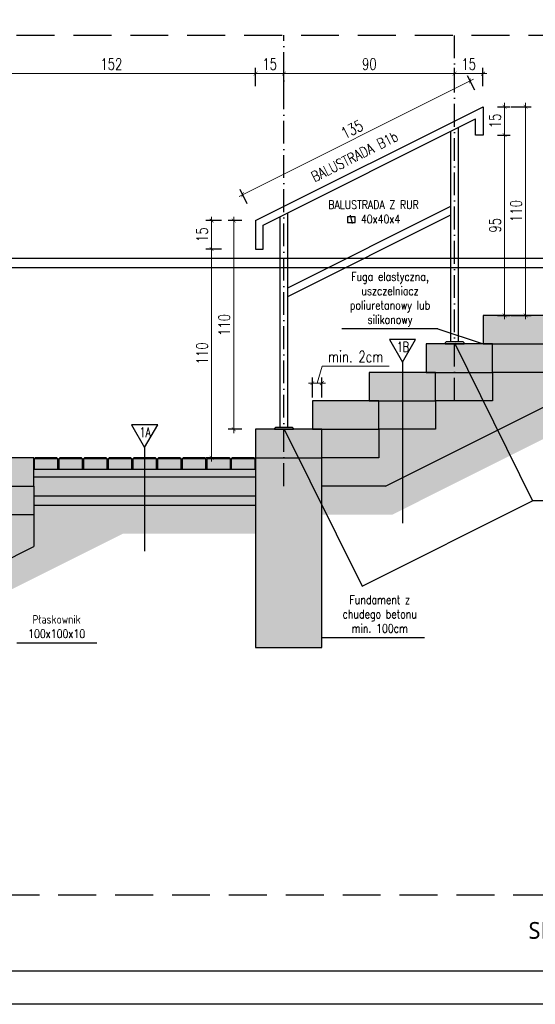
# Model space of a CAD drawing. Header units: millimetres. Extents: x 31969 to 285678, y -69766 to -1123.
# Tile 44 of 176: x 141278 to 141822, y -19314 to -18277. Entities that reach past the tile are written whole.
import ezdxf
from ezdxf.enums import TextEntityAlignment as Align

# ---------------------------------------------------------------- set-up
doc = ezdxf.new("R2010")
doc.units = ezdxf.units.MM
for name, pattern in [('ACAD_ISO03W100', [30, 12, -18]), ('ACAD_ISO10W100', [18, 12, -3, 0, -3]), ('HIDDEN', [0.375, 0.25, -0.125])]:
    doc.linetypes.add(name, pattern=pattern)
for name, color, linetype in [('a-balustrada i pochwyt', 1, 'Continuous'), ('a-balustrady detal', 5, 'Continuous'), ('a-opis 2', 1, 'Continuous'), ('a-osie', 4, 'ACAD_ISO10W100'), ('a-przekrój 1', 3, 'Continuous'), ('a-przekrój 2', 251, 'Continuous'), ('a-przekrój 4', 118, 'Continuous'), ('a-przekrój 5', 5, 'Continuous'), ('a-przerywana', 250, 'HIDDEN'), ('a-ramka', 7, 'Continuous'), ('a-widokowa', 3, 'Continuous'), ('a-wymiary', 11, 'Continuous')]:
    doc.layers.add(name, color=color, linetype=linetype)
doc.styles.add('PRZEKRÓJ2', font='l_10646.ttf')
doc.styles.add('RS01507', font='romans.shx', dxfattribs={"width": 0.7, "height": 0.15})
doc.styles.add('WYMIAR', font='romans.shx', dxfattribs={"width": 0.8})
doc.styles.add('WYMIARY', font='simplex.shx', dxfattribs={"width": 0.75})
doc.dimstyles.new('MAREK50', dxfattribs={"dimtxt": 12.5, "dimasz": 5, "dimexe": 3, "dimexo": 2, "dimgap": 3.5, "dimtad": 1, "dimdec": 1, "dimdsep": 46, "dimtxsty": 'WYMIARY', "dimblk1": 'ARCHTICK', "dimblk2": 'ARCHTICK', "dimsah": 1, "dimcen": 2.5, "dimdle": 5, "dimadec": 0, "dimazin": 0, "dimtfac": 1, "dimtdec": 1, "dimtmove": 1, "dimatfit": 3, "dimldrblk": 'ARCHTICK', "dimfxl": 1, "dimtolj": 1, "dimtzin": 0, "dimarcsym": 0})
pattern_1 = [(45, (-140836.4719, 18814.76784), (-0.1683798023, 0.5051394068), [0, -0.47625])]
pattern_2 = [(50, (-140836.472, 18814.7678), (3.64369338, -0.31878171), [0.381, -4.191]), (355, (-140836.472, 18814.768), (-0.70486843, 3.8211369), [0.3048, -3.35281168]), (100.4514447, (-140836.1683, 18814.7413), (2.93882494, 3.50235504), [0.32380018, -3.56180489]), (46.1842, (-140836.472, 18815.784), (5.42158082, -0.84084656), [0.5715, -6.2865]), (96.6355576, (-140836.02, 18815.714), (4.74808268, 4.9485225), [0.48570046, -5.34271216]), (351.184151, (-140836.472, 18815.784), (4.74808268, 4.9485225), [0.45719934, -5.02919464]), (21, (-140835.964, 18815.5298), (3.032287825, -2.045303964), [0.381, -4.191]), (326, (-140835.964, 18815.53), (1.23604057, 3.68375932), [0.3048, -3.3528]), (71.451445, (-140835.7112, 18815.3594), (4.268328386, 1.63845538), [0.32380018, -3.56179875]), (37.5, (-140836.4719, 18814.7678), (0.061772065, 1.691100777), [0, -3.31216, 0, -3.4036, 0, -3.3655]), (7.5, (-140836.4719, 18814.7678), (1.33639325, 2.003611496), [0, -1.94056, 0, -3.23596, 0, -1.2827]), (327.5, (-140837.6047, 18814.7678), (2.711811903, -0.11457488), [0, -1.27, 0, -3.9624, 0, -5.2578]), (317.5, (-140838.1127, 18814.7678), (2.962583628, 0.50852982), [0, -1.651, 0, -2.63144, 0, -3.7338])]

# ---------------------------------------------------------------- blocks, each defined once
blk = doc.blocks.new('_ARCHTICK')
at = {"color": 0, "linetype": 'ByBlock', "const_width": 0.15}
blk.add_lwpolyline([(-0.5, -0.5), (0.5, 0.5)], dxfattribs=at)
blk = doc.blocks.new('*D286')
at = {"layer": 'a-wymiary', "color": 0, "lineweight": -2, "ltscale": 100}
blk.add_line((140055.03, -18686.56), (140051.25, -18679), dxfattribs=at)
at = {"layer": 'a-wymiary', "color": 0, "lineweight": 0, "ltscale": 100}
blk.add_line((139930.8, -18742.58), (140054.38, -18680.79), dxfattribs=at)
at = {"layer": 'a-wymiary', "color": 0, "linetype": 'ACAD_ISO03W100', "lineweight": -2, "ltscale": 100}
blk.add_line((139935.03, -18746.56), (139931.25, -18739), dxfattribs=at)
at = {"layer": 'DEFPOINTS', "color": 0, "ltscale": 100}
for p in [(140052.59, -18681.68), (140055.92, -18688.35), (139935.92, -18748.35)]:
    blk.add_point(p, dxfattribs=at)
at = {"layer": 'a-wymiary', "color": 0, "lineweight": 0, "ltscale": 100, "xscale": 2, "yscale": 2, "zscale": 2}
for p, rotation in [((140052.59, -18681.68), 26.56505117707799), ((139932.59, -18741.68), 206.565051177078)]:
    blk.add_blockref('_ARCHTICK', p, dxfattribs=dict(at, rotation=rotation))
at = {"layer": 'a-wymiary', "color": 0, "ltscale": 100, "insert": (139990.35, -18707.21), "char_height": 6, "attachment_point": 5, "rotation": 26.5651, "style": 'WYMIARY'}
blk.add_mtext('\\A1;135', dxfattribs=at)
blk = doc.blocks.new('*D294')
at = {"layer": 'a-wymiary', "color": 0, "lineweight": 0, "ltscale": 100}
blk.add_line((140070.8, -18693.31), (140070.8, -18712.31), dxfattribs=at)
at = {"layer": 'a-wymiary', "color": 0, "linetype": 'ACAD_ISO03W100', "lineweight": -2, "ltscale": 100}
blk.add_line((140067.08, -18695.31), (140073.8, -18695.31), dxfattribs=at)
at = {"layer": 'a-wymiary', "color": 0, "lineweight": -2, "ltscale": 100}
blk.add_line((140067.08, -18710.31), (140073.8, -18710.31), dxfattribs=at)
at = {"layer": 'DEFPOINTS', "color": 0, "ltscale": 100}
for p in [(140065.08, -18695.31), (140065.08, -18710.31), (140070.8, -18710.31)]:
    blk.add_point(p, dxfattribs=at)
at = {"layer": 'a-wymiary', "color": 0, "lineweight": 0, "ltscale": 100, "xscale": 2, "yscale": 2, "zscale": 2}
for p, rotation in [((140070.8, -18695.31), 90), ((140070.8, -18710.31), 270)]:
    blk.add_blockref('_ARCHTICK', p, dxfattribs=dict(at, rotation=rotation))
at = {"layer": 'a-wymiary', "color": 0, "ltscale": 100, "insert": (140065.8, -18702.81), "char_height": 6, "attachment_point": 5, "rotation": 90, "style": 'WYMIARY'}
blk.add_mtext('\\A1;15', dxfattribs=at)
blk = doc.blocks.new('*D295')
at = {"layer": 'a-wymiary', "color": 0, "linetype": 'ACAD_ISO03W100', "lineweight": -2, "ltscale": 100}
blk.add_line((140067.08, -18710.31), (140073.8, -18710.31), dxfattribs=at)
at = {"layer": 'a-wymiary', "color": 0, "lineweight": 0, "ltscale": 100}
blk.add_line((140070.8, -18708.31), (140070.8, -18807.31), dxfattribs=at)
at = {"layer": 'a-wymiary', "color": 0, "lineweight": -2, "ltscale": 100}
blk.add_line((140067.08, -18805.31), (140073.8, -18805.31), dxfattribs=at)
at = {"layer": 'DEFPOINTS', "color": 0, "ltscale": 100}
for p in [(140065.08, -18710.31), (140065.08, -18805.31), (140070.8, -18805.31)]:
    blk.add_point(p, dxfattribs=at)
at = {"layer": 'a-wymiary', "color": 0, "lineweight": 0, "ltscale": 100, "xscale": 2, "yscale": 2, "zscale": 2}
for p, rotation in [((140070.8, -18710.31), 90), ((140070.8, -18805.31), 270)]:
    blk.add_blockref('_ARCHTICK', p, dxfattribs=dict(at, rotation=rotation))
at = {"layer": 'a-wymiary', "color": 0, "ltscale": 100, "insert": (140065.8, -18757.81), "char_height": 6, "attachment_point": 5, "rotation": 90, "style": 'WYMIARY'}
blk.add_mtext('\\A1;95', dxfattribs=at)
blk = doc.blocks.new('*D296')
at = {"layer": 'a-wymiary', "color": 0, "lineweight": 0, "ltscale": 100}
blk.add_line((140081.87, -18807.31), (140081.87, -18693.31), dxfattribs=at)
at = {"layer": 'a-wymiary', "color": 0, "lineweight": -2, "ltscale": 100}
blk.add_line((140074.32, -18695.31), (140084.87, -18695.31), dxfattribs=at)
at = {"layer": 'a-wymiary', "color": 0, "linetype": 'ACAD_ISO03W100', "lineweight": -2, "ltscale": 100}
blk.add_line((140074.32, -18805.31), (140084.87, -18805.31), dxfattribs=at)
at = {"layer": 'DEFPOINTS', "color": 0, "ltscale": 100}
for p in [(140072.32, -18695.31), (140081.87, -18695.31), (140072.32, -18805.31)]:
    blk.add_point(p, dxfattribs=at)
at = {"layer": 'a-wymiary', "color": 0, "lineweight": 0, "ltscale": 100, "xscale": 2, "yscale": 2, "zscale": 2}
for p, rotation in [((140081.87, -18695.31), 90), ((140081.87, -18805.31), 270)]:
    blk.add_blockref('_ARCHTICK', p, dxfattribs=dict(at, rotation=rotation))
at = {"layer": 'a-wymiary', "color": 0, "ltscale": 100, "insert": (140076.87, -18750.31), "char_height": 6, "attachment_point": 5, "rotation": 90, "style": 'WYMIARY'}
blk.add_mtext('\\A1;110', dxfattribs=at)
blk = doc.blocks.new('*D297')
at = {"layer": 'a-wymiary', "color": 0, "lineweight": -2, "ltscale": 100}
blk.add_line((139932.16, -18755.31), (139924.92, -18755.31), dxfattribs=at)
at = {"layer": 'a-wymiary', "color": 0, "lineweight": 0, "ltscale": 100}
blk.add_line((139927.92, -18867.31), (139927.92, -18753.31), dxfattribs=at)
at = {"layer": 'a-wymiary', "color": 0, "linetype": 'ACAD_ISO03W100', "lineweight": -2, "ltscale": 100}
blk.add_line((139932.16, -18865.31), (139924.92, -18865.31), dxfattribs=at)
at = {"layer": 'DEFPOINTS', "color": 0, "ltscale": 100}
for p in [(139927.92, -18755.31), (139934.16, -18755.31), (139934.16, -18865.31)]:
    blk.add_point(p, dxfattribs=at)
at = {"layer": 'a-wymiary', "color": 0, "lineweight": 0, "ltscale": 100, "xscale": 2, "yscale": 2, "zscale": 2}
for p, rotation in [((139927.92, -18755.31), 90), ((139927.92, -18865.31), 270)]:
    blk.add_blockref('_ARCHTICK', p, dxfattribs=dict(at, rotation=rotation))
at = {"layer": 'a-wymiary', "color": 0, "ltscale": 100, "insert": (139922.92, -18810.31), "char_height": 6, "attachment_point": 5, "rotation": 90, "style": 'WYMIARY'}
blk.add_mtext('\\A1;110', dxfattribs=at)
blk = doc.blocks.new('*D298')
at = {"layer": 'a-wymiary', "color": 0, "lineweight": -2, "ltscale": 100}
blk.add_line((139921.53, -18770.31), (139913.25, -18770.31), dxfattribs=at)
at = {"layer": 'a-wymiary', "color": 0, "lineweight": 0, "ltscale": 100}
blk.add_line((139916.25, -18882.31), (139916.25, -18768.31), dxfattribs=at)
at = {"layer": 'a-wymiary', "color": 0, "linetype": 'ACAD_ISO03W100', "lineweight": -2, "ltscale": 100}
blk.add_line((139921.53, -18880.31), (139913.25, -18880.31), dxfattribs=at)
at = {"layer": 'DEFPOINTS', "color": 0, "ltscale": 100}
for p in [(139916.25, -18770.31), (139923.53, -18770.31), (139923.53, -18880.31)]:
    blk.add_point(p, dxfattribs=at)
at = {"layer": 'a-wymiary', "color": 0, "lineweight": 0, "ltscale": 100, "xscale": 2, "yscale": 2, "zscale": 2}
for p, rotation in [((139916.25, -18770.31), 90), ((139916.25, -18880.31), 270)]:
    blk.add_blockref('_ARCHTICK', p, dxfattribs=dict(at, rotation=rotation))
at = {"layer": 'a-wymiary', "color": 0, "ltscale": 100, "insert": (139911.25, -18825.31), "char_height": 6, "attachment_point": 5, "rotation": 90, "style": 'WYMIARY'}
blk.add_mtext('\\A1;110', dxfattribs=at)
blk = doc.blocks.new('*D299')
at = {"layer": 'a-wymiary', "color": 0, "lineweight": -2, "ltscale": 100}
blk.add_line((139921.53, -18755.31), (139913.25, -18755.31), dxfattribs=at)
at = {"layer": 'a-wymiary', "color": 0, "lineweight": 0, "ltscale": 100}
blk.add_line((139916.25, -18772.31), (139916.25, -18753.31), dxfattribs=at)
at = {"layer": 'a-wymiary', "color": 0, "linetype": 'ACAD_ISO03W100', "lineweight": -2, "ltscale": 100}
blk.add_line((139921.53, -18770.31), (139913.25, -18770.31), dxfattribs=at)
at = {"layer": 'DEFPOINTS', "color": 0, "ltscale": 100}
for p in [(139916.25, -18755.31), (139923.53, -18755.31), (139923.53, -18770.31)]:
    blk.add_point(p, dxfattribs=at)
at = {"layer": 'a-wymiary', "color": 0, "lineweight": 0, "ltscale": 100, "xscale": 2, "yscale": 2, "zscale": 2}
for p, rotation in [((139916.25, -18755.31), 90), ((139916.25, -18770.31), 270)]:
    blk.add_blockref('_ARCHTICK', p, dxfattribs=dict(at, rotation=rotation))
at = {"layer": 'a-wymiary', "color": 0, "ltscale": 100, "insert": (139911.25, -18762.81), "char_height": 6, "attachment_point": 5, "rotation": 90, "style": 'WYMIARY'}
blk.add_mtext('\\A1;15', dxfattribs=at)
blk = doc.blocks.new('*D301')
at = {"layer": 'a-wymiary', "color": 0, "lineweight": 0, "ltscale": 100}
blk.add_line((140061.4, -18677.88), (140042.4, -18677.88), dxfattribs=at)
at = {"layer": 'a-wymiary', "color": 0, "lineweight": -2, "ltscale": 100}
blk.add_line((140044.4, -18684.51), (140044.4, -18674.88), dxfattribs=at)
at = {"layer": 'a-wymiary', "color": 0, "linetype": 'ACAD_ISO03W100', "lineweight": -2, "ltscale": 100}
blk.add_line((140059.4, -18684.51), (140059.4, -18674.88), dxfattribs=at)
at = {"layer": 'DEFPOINTS', "color": 0, "ltscale": 100}
for p in [(140044.4, -18677.88), (140044.4, -18686.51), (140059.4, -18686.51)]:
    blk.add_point(p, dxfattribs=at)
at = {"layer": 'a-wymiary', "color": 0, "lineweight": 0, "ltscale": 100, "xscale": 2, "yscale": 2, "zscale": 2, "rotation": 180}
blk.add_blockref('_ARCHTICK', (140044.4, -18677.88), dxfattribs=at)
at = {"layer": 'a-wymiary', "color": 0, "lineweight": 0, "ltscale": 100, "xscale": 2, "yscale": 2, "zscale": 2}
blk.add_blockref('_ARCHTICK', (140059.4, -18677.88), dxfattribs=at)
at = {"layer": 'a-wymiary', "color": 0, "ltscale": 100, "insert": (140051.9, -18672.88), "char_height": 6, "attachment_point": 5, "style": 'WYMIARY'}
blk.add_mtext('\\A1;15', dxfattribs=at)
blk = doc.blocks.new('*D302')
at = {"layer": 'a-wymiary', "color": 0, "lineweight": 0, "ltscale": 100}
blk.add_line((140046.4, -18677.88), (139952.4, -18677.88), dxfattribs=at)
at = {"layer": 'a-wymiary', "color": 0, "lineweight": -2, "ltscale": 100}
blk.add_line((139954.4, -18684.51), (139954.4, -18674.88), dxfattribs=at)
at = {"layer": 'a-wymiary', "color": 0, "linetype": 'ACAD_ISO03W100', "lineweight": -2, "ltscale": 100}
blk.add_line((140044.4, -18684.51), (140044.4, -18674.88), dxfattribs=at)
at = {"layer": 'DEFPOINTS', "color": 0, "ltscale": 100}
for p in [(139954.4, -18677.88), (139954.4, -18686.51), (140044.4, -18686.51)]:
    blk.add_point(p, dxfattribs=at)
at = {"layer": 'a-wymiary', "color": 0, "lineweight": 0, "ltscale": 100, "xscale": 2, "yscale": 2, "zscale": 2, "rotation": 180}
blk.add_blockref('_ARCHTICK', (139954.4, -18677.88), dxfattribs=at)
at = {"layer": 'a-wymiary', "color": 0, "lineweight": 0, "ltscale": 100, "xscale": 2, "yscale": 2, "zscale": 2}
blk.add_blockref('_ARCHTICK', (140044.4, -18677.88), dxfattribs=at)
at = {"layer": 'a-wymiary', "color": 0, "ltscale": 100, "insert": (139999.4, -18672.88), "char_height": 6, "attachment_point": 5, "style": 'WYMIARY'}
blk.add_mtext('\\A1;90', dxfattribs=at)
blk = doc.blocks.new('*D303')
at = {"layer": 'a-wymiary', "color": 0, "lineweight": 0, "ltscale": 100}
blk.add_line((139956.4, -18677.88), (139937.4, -18677.88), dxfattribs=at)
at = {"layer": 'a-wymiary', "color": 0, "lineweight": -2, "ltscale": 100}
blk.add_line((139939.4, -18684.51), (139939.4, -18674.88), dxfattribs=at)
at = {"layer": 'a-wymiary', "color": 0, "linetype": 'ACAD_ISO03W100', "lineweight": -2, "ltscale": 100}
blk.add_line((139954.4, -18684.51), (139954.4, -18674.88), dxfattribs=at)
at = {"layer": 'DEFPOINTS', "color": 0, "ltscale": 100}
for p in [(139939.4, -18677.88), (139939.4, -18686.51), (139954.4, -18686.51)]:
    blk.add_point(p, dxfattribs=at)
at = {"layer": 'a-wymiary', "color": 0, "lineweight": 0, "ltscale": 100, "xscale": 2, "yscale": 2, "zscale": 2, "rotation": 180}
blk.add_blockref('_ARCHTICK', (139939.4, -18677.88), dxfattribs=at)
at = {"layer": 'a-wymiary', "color": 0, "lineweight": 0, "ltscale": 100, "xscale": 2, "yscale": 2, "zscale": 2}
blk.add_blockref('_ARCHTICK', (139954.4, -18677.88), dxfattribs=at)
at = {"layer": 'a-wymiary', "color": 0, "ltscale": 100, "insert": (139946.9, -18672.88), "char_height": 6, "attachment_point": 5, "style": 'WYMIARY'}
blk.add_mtext('\\A1;15', dxfattribs=at)
blk = doc.blocks.new('*D304')
at = {"layer": 'a-wymiary', "color": 0, "lineweight": 0, "ltscale": 100}
blk.add_line((139941.4, -18677.88), (139785.4, -18677.88), dxfattribs=at)
at = {"layer": 'a-wymiary', "color": 0, "lineweight": -2, "ltscale": 100}
blk.add_line((139787.4, -18684.51), (139787.4, -18674.88), dxfattribs=at)
at = {"layer": 'a-wymiary', "color": 0, "linetype": 'ACAD_ISO03W100', "lineweight": -2, "ltscale": 100}
blk.add_line((139939.4, -18684.51), (139939.4, -18674.88), dxfattribs=at)
at = {"layer": 'DEFPOINTS', "color": 0, "ltscale": 100}
for p in [(139787.4, -18677.88), (139787.4, -18686.51), (139939.4, -18686.51)]:
    blk.add_point(p, dxfattribs=at)
at = {"layer": 'a-wymiary', "color": 0, "lineweight": 0, "ltscale": 100, "xscale": 2, "yscale": 2, "zscale": 2, "rotation": 180}
blk.add_blockref('_ARCHTICK', (139787.4, -18677.88), dxfattribs=at)
at = {"layer": 'a-wymiary', "color": 0, "lineweight": 0, "ltscale": 100, "xscale": 2, "yscale": 2, "zscale": 2}
blk.add_blockref('_ARCHTICK', (139939.4, -18677.88), dxfattribs=at)
at = {"layer": 'a-wymiary', "color": 0, "ltscale": 100, "insert": (139863.4, -18672.88), "char_height": 6, "attachment_point": 5, "style": 'WYMIARY'}
blk.add_mtext('\\A1;152', dxfattribs=at)
blk = doc.blocks.new('*D311')
at = {"layer": 'a-wymiary', "color": 0, "lineweight": 0, "ltscale": 100}
for p, q in [((139971.9, -18841.02), (139974.6, -18832.02)), ((139974.6, -18832.02), (140009.89, -18832.02)), ((139967.4, -18841.02), (139976.4, -18841.02))]:
    blk.add_line(p, q, dxfattribs=at)
at = {"layer": 'a-wymiary', "color": 0, "linetype": 'ACAD_ISO03W100', "lineweight": -2, "ltscale": 100}
blk.add_line((139969.4, -18848.64), (139969.4, -18838.02), dxfattribs=at)
at = {"layer": 'a-wymiary', "color": 0, "lineweight": -2, "ltscale": 100}
blk.add_line((139974.4, -18848.64), (139974.4, -18838.02), dxfattribs=at)
at = {"layer": 'DEFPOINTS', "color": 0, "ltscale": 100}
for p in [(139974.4, -18841.02), (139969.4, -18850.64), (139974.4, -18850.64)]:
    blk.add_point(p, dxfattribs=at)
at = {"layer": 'a-wymiary', "color": 0, "lineweight": 0, "ltscale": 100, "xscale": 2, "yscale": 2, "zscale": 2, "rotation": 180}
blk.add_blockref('_ARCHTICK', (139969.4, -18841.02), dxfattribs=at)
at = {"layer": 'a-wymiary', "color": 0, "lineweight": 0, "ltscale": 100, "xscale": 2, "yscale": 2, "zscale": 2}
blk.add_blockref('_ARCHTICK', (139974.4, -18841.02), dxfattribs=at)
at = {"layer": 'a-wymiary', "color": 0, "ltscale": 100, "insert": (139992.25, -18827.02), "char_height": 6, "attachment_point": 5, "style": 'WYMIARY'}
blk.add_mtext('\\A1;min. 2cm', dxfattribs=at)
blk = doc.blocks.new('A$C2E137877')
at = {"layer": 'a-przekrój 4'}
h = blk.add_hatch(dxfattribs=at)
h.set_pattern_fill('DASH', color=256, scale=0.5, angle=45, style=0)
h.set_pattern_definition([(45, (-140836.4719, 18814.7678), (2e-16, 2.24506403), [1.5875, -1.5875])])
h.paths.add_polyline_path([(248.99, 125.54), (243.99, 125.54), (213.99, 125.54), (213.99, 110.54), (248.99, 110.54)])
h.paths.add_polyline_path([(278.99, 140.54), (273.99, 140.54), (243.99, 140.54), (243.99, 125.54), (278.99, 125.54)])
h.paths.add_polyline_path([(291.49, 155.54), (273.99, 155.54), (273.99, 140.54), (291.49, 140.54)])
h.paths.add_polyline_path([(308.99, 155.54), (303.99, 155.54), (291.49, 155.54), (291.49, 140.54), (308.99, 140.54)])
h.paths.add_polyline_path([(338.99, 170.54), (333.99, 170.54), (303.99, 170.54), (303.99, 155.54), (338.99, 155.54)])
h.paths.add_polyline_path([(368.99, 185.54), (363.99, 185.54), (333.99, 185.54), (333.99, 170.54), (368.99, 170.54)])
h.paths.add_polyline_path([(398.99, 200.54), (393.99, 200.54), (363.99, 200.54), (363.99, 185.54), (398.99, 185.54)])
h.paths.add_polyline_path([(428.99, 215.54), (423.99, 215.54), (393.99, 215.54), (393.99, 200.54), (428.99, 200.54)])
h.paths.add_polyline_path([(458.99, 230.54), (423.99, 230.54), (423.99, 215.54), (458.99, 215.54)])
h.paths.add_polyline_path([(56.98, 109.91), (44.49, 109.91), (44.49, 104.54), (56.98, 104.54)])
h.paths.add_polyline_path([(69.98, 109.91), (57.49, 109.91), (57.49, 104.54), (69.98, 104.54)])
h.paths.add_polyline_path([(82.98, 109.91), (70.49, 109.91), (70.49, 104.54), (82.98, 104.54)])
h.paths.add_polyline_path([(95.98, 109.91), (83.49, 109.91), (83.49, 104.54), (95.98, 104.54)])
h.paths.add_polyline_path([(108.98, 109.91), (96.48, 109.91), (96.48, 104.54), (108.98, 104.54)])
h.paths.add_polyline_path([(121.98, 109.91), (109.48, 109.91), (109.48, 104.54), (121.98, 104.54)])
h.paths.add_polyline_path([(134.98, 109.91), (122.48, 109.91), (122.48, 104.54), (134.98, 104.54)])
h.paths.add_polyline_path([(147.98, 109.91), (135.48, 109.91), (135.48, 104.54), (147.98, 104.54)])
h.paths.add_polyline_path([(160.98, 109.91), (148.48, 109.91), (148.48, 104.54), (160.98, 104.54)])
h.paths.add_polyline_path([(173.98, 109.91), (161.48, 109.91), (161.48, 104.54), (173.98, 104.54)])
h.paths.add_polyline_path([(186.98, 109.91), (174.48, 109.91), (174.48, 104.54), (186.98, 104.54)])
h.paths.add_polyline_path([(194.48, 109.91), (187.48, 109.91), (187.48, 104.54), (194.48, 104.54)])
h.paths.add_polyline_path([(199.98, 109.91), (194.48, 109.91), (194.48, 104.54), (199.98, 104.54)])
h.paths.add_polyline_path([(212.98, 109.91), (200.48, 109.91), (200.48, 104.54), (212.98, 104.54)])
h.paths.add_polyline_path([(575.73, 229.91), (563.23, 229.91), (563.23, 224.54), (575.73, 224.54)])
h.paths.add_polyline_path([(562.73, 229.91), (556.48, 229.91), (556.48, 224.54), (562.73, 224.54)])
h.paths.add_polyline_path([(556.48, 229.91), (550.23, 229.91), (550.23, 224.54), (556.48, 224.54)])
h.paths.add_polyline_path([(549.73, 229.91), (537.23, 229.91), (537.23, 224.54), (549.73, 224.54)])
h.paths.add_polyline_path([(536.73, 229.91), (524.23, 229.91), (524.23, 224.54), (536.73, 224.54)])
h.paths.add_polyline_path([(523.73, 229.91), (511.23, 229.91), (511.23, 224.54), (523.73, 224.54)])
h.paths.add_polyline_path([(510.73, 229.91), (498.24, 229.91), (498.24, 224.54), (510.73, 224.54)])
h.paths.add_polyline_path([(497.73, 229.91), (485.24, 229.91), (485.24, 224.54), (497.73, 224.54)])
h.paths.add_polyline_path([(484.73, 229.91), (472.24, 229.91), (472.24, 224.54), (484.73, 224.54)])
h.paths.add_polyline_path([(471.73, 229.91), (459.24, 229.91), (459.24, 224.54), (471.73, 224.54)])
h.paths.add_polyline_path([(610.99, 245.54), (605.99, 245.54), (575.99, 245.54), (575.99, 230.54), (610.99, 230.54)])
h.paths.add_polyline_path([(730.99, 305.54), (695.99, 305.54), (695.99, 290.54), (730.99, 290.54)])
h.paths.add_polyline_path([(700.99, 290.54), (695.99, 290.54), (665.99, 290.54), (665.99, 275.54), (700.99, 275.54)])
h.paths.add_polyline_path([(670.99, 275.54), (665.99, 275.54), (653.49, 275.54), (653.49, 260.54), (670.99, 260.54)])
h.paths.add_polyline_path([(653.49, 275.54), (635.99, 275.54), (635.99, 260.54), (653.49, 260.54)])
h.paths.add_polyline_path([(640.99, 260.54), (635.99, 260.54), (605.99, 260.54), (605.99, 245.54), (640.99, 245.54)])
h.paths.add_polyline_path([(776.49, 304.91), (770.24, 304.91), (770.24, 299.54), (776.49, 299.54)])
h.paths.add_polyline_path([(769.73, 304.91), (757.24, 304.91), (757.24, 299.54), (769.73, 299.54)])
h.paths.add_polyline_path([(756.73, 304.91), (744.24, 304.91), (744.24, 299.54), (756.73, 299.54)])
h.paths.add_polyline_path([(743.73, 304.91), (731.24, 304.91), (731.24, 299.54), (743.73, 299.54)])
h = blk.add_hatch(dxfattribs=at)
h.set_pattern_fill('DASH', color=256, scale=0.9, angle=45, style=0)
h.set_pattern_definition([(45, (-140836.472, 18814.7678), (4e-16, 4.041115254), [2.8575, -2.8575])])
h.paths.add_polyline_path([(730.99, 290.54), (700.99, 290.54), (700.99, 275.54), (730.99, 275.54)])
h.paths.add_polyline_path([(700.99, 275.54), (670.99, 275.54), (670.99, 260.54), (700.99, 260.54)])
h.paths.add_polyline_path([(670.99, 260.54), (653.49, 260.54), (653.49, 245.54), (670.99, 245.54)])
h.paths.add_polyline_path([(653.49, 260.54), (640.99, 260.54), (640.99, 245.54), (653.49, 245.54)])
h.paths.add_polyline_path([(640.99, 245.54), (610.99, 245.54), (610.99, 230.54), (640.99, 230.54)])
h.paths.add_polyline_path([(458.99, 215.54), (428.99, 215.54), (428.99, 200.54), (458.99, 200.54)])
h.paths.add_polyline_path([(428.99, 200.54), (398.99, 200.54), (398.99, 185.54), (428.99, 185.54)])
h.paths.add_polyline_path([(398.99, 185.54), (368.99, 185.54), (368.99, 170.54), (398.99, 170.54)])
h.paths.add_polyline_path([(368.99, 170.54), (338.99, 170.54), (338.99, 155.54), (368.99, 155.54)])
h.paths.add_polyline_path([(338.99, 155.54), (308.99, 155.54), (308.99, 140.54), (338.99, 140.54)])
h.paths.add_polyline_path([(308.99, 140.54), (291.49, 140.54), (291.49, 125.54), (308.99, 125.54)])
h.paths.add_polyline_path([(291.49, 140.54), (278.99, 140.54), (278.99, 125.54), (291.49, 125.54)])
h.paths.add_polyline_path([(278.99, 125.54), (248.99, 125.54), (248.99, 110.54), (278.99, 110.54)])
h = blk.add_hatch(dxfattribs=at)
h.set_pattern_fill('EARTH', color=256, scale=0.5, angle=45, style=0)
h.set_pattern_definition([(45, (-140836.472, 18814.768), (4e-16, 4.49012806), [3.175, -3.175]), (45, (-140837.3138, 18815.6097), (4e-16, 4.49012806), [3.175, -3.175]), (45, (-140838.1557, 18816.4516), (4e-16, 4.49012806), [3.175, -3.175]), (135, (-140838.1557, 18817.013), (-4.49012806, 4e-16), [3.175, -3.175]), (135, (-140837.3138, 18817.8548), (-4.49012806, 4e-16), [3.175, -3.175]), (135, (-140836.472, 18818.6967), (-4.49012806, 4e-16), [3.175, -3.175])])
h.paths.add_polyline_path([(776.49, 264.75), (776.49, 266.86), (779.04, 267.75), (774.47, 269), (776.49, 269.59), (776.49, 280.54), (730.99, 280.54), (730.99, 258.77), (653.49, 220.02), (653.49, 203.25)])
h.paths.add_polyline_path([(653.49, 220.02), (644.53, 215.54), (610.99, 215.54), (610.99, 200.54), (648.07, 200.54), (653.49, 203.25)])
h.paths.add_polyline_path([(575.99, 205.54), (556.48, 205.54), (556.48, 190.54), (575.99, 190.54)])
h.paths.add_polyline_path([(556.48, 205.54), (458.99, 205.54), (458.99, 183.77), (291.49, 100.02), (291.49, 83.25), (506.07, 190.54), (556.48, 190.54)])
h.paths.add_polyline_path([(291.49, 100.02), (282.53, 95.54), (248.99, 95.54), (248.99, 80.54), (286.07, 80.54), (291.49, 83.25)])
h.paths.add_polyline_path([(213.99, 85.54), (194.48, 85.54), (194.48, 70.54), (213.99, 70.54)])
h.paths.add_polyline_path([(194.48, 85.54), (43.99, 85.54), (43.99, 70.54), (194.48, 70.54)])
h = blk.add_hatch(dxfattribs=at)
h.set_pattern_fill('AR-CONC', color=256, scale=0.02, style=0)
h.set_pattern_definition(pattern_2)
h.paths.add_polyline_path([(730.99, 275.54), (700.99, 275.54), (700.99, 260.54), (670.99, 260.54), (670.99, 245.54), (653.49, 245.54), (653.49, 220.02), (730.99, 258.77)])
h.paths.add_polyline_path([(653.49, 245.54), (640.99, 245.54), (640.99, 230.54), (610.99, 230.54), (610.99, 215.54), (644.53, 215.54), (653.49, 220.02)])
h.paths.add_polyline_path([(458.99, 200.54), (428.99, 200.54), (428.99, 185.54), (398.99, 185.54), (398.99, 170.54), (368.99, 170.54), (368.99, 155.54), (338.99, 155.54), (338.99, 140.54), (308.99, 140.54), (308.99, 125.54), (291.49, 125.54), (291.49, 100.02), (458.99, 183.77)])
h.paths.add_polyline_path([(291.49, 125.54), (278.99, 125.54), (278.99, 110.54), (248.99, 110.54), (248.99, 95.54), (282.53, 95.54), (291.49, 100.02)])
h = blk.add_hatch(dxfattribs=at)
h.set_pattern_fill('DASH', color=256, scale=0.7, angle=45, style=0)
h.set_pattern_definition([(45, (-140836.472, 18814.7678), (2e-16, 3.143089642), [2.2225, -2.2225])])
h.paths.add_polyline_path([(610.99, 230.54), (575.99, 230.54), (575.99, 130.54), (610.99, 130.54)])
h.paths.add_polyline_path([(213.99, 10.54), (248.99, 10.54), (248.99, 110.54), (213.99, 110.54)])
at = {"layer": 'a-przekrój 4', "ltscale": 1.5}
h = blk.add_hatch(dxfattribs=at)
h.set_pattern_fill('DOTS', color=256, scale=0.3, angle=45, style=0)
h.set_pattern_definition(pattern_1)
h.paths.add_polyline_path([(194.48, 104.54), (43.99, 104.54), (43.99, 100.54), (194.48, 100.54)])
h.paths.add_polyline_path([(213.99, 104.54), (194.48, 104.54), (194.48, 100.54), (213.99, 100.54)])
h.paths.add_polyline_path([(575.99, 224.54), (556.48, 224.54), (556.48, 220.54), (575.99, 220.54)])
h.paths.add_polyline_path([(556.48, 224.54), (550.23, 224.54), (458.99, 224.54), (458.99, 220.54), (556.48, 220.54)])
at = {"layer": 'a-przekrój 4'}
h = blk.add_hatch(dxfattribs=at)
h.set_pattern_fill('AR-CONC', color=256, scale=0.02, style=0)
h.set_pattern_definition(pattern_2)
h.paths.add_polyline_path([(194.48, 100.54), (43.99, 100.54), (43.99, 90.54), (194.48, 90.54)])
h.paths.add_polyline_path([(213.99, 100.54), (194.48, 100.54), (194.48, 90.54), (213.99, 90.54)])
h.paths.add_polyline_path([(556.48, 220.54), (458.99, 220.54), (458.99, 215.54), (458.99, 210.54), (556.48, 210.54)])
h.paths.add_polyline_path([(575.99, 220.54), (556.48, 220.54), (556.48, 210.54), (575.99, 210.54)])
at = {"layer": 'a-przekrój 4', "ltscale": 1.5}
h = blk.add_hatch(dxfattribs=at)
h.set_pattern_fill('DOTS', color=256, scale=0.3, angle=45, style=0)
h.set_pattern_definition(pattern_1)
h.paths.add_polyline_path([(194.48, 90.54), (43.99, 90.54), (43.99, 85.54), (194.48, 85.54)])
h.paths.add_polyline_path([(213.99, 90.54), (194.48, 90.54), (194.48, 85.54), (213.99, 85.54)])
h.paths.add_polyline_path([(556.48, 210.54), (458.99, 210.54), (458.99, 205.54), (556.48, 205.54)])
h.paths.add_polyline_path([(575.99, 210.54), (556.48, 210.54), (556.48, 205.54), (575.99, 205.54)])
at = {"layer": 'a-balustrada i pochwyt'}
for p, q in [((653.49, 280.95), (653.49, 196.12)), ((517.5, 235.95), (517.5, 181.27))]:
    blk.add_line(p, q, dxfattribs=at)
for points in [[(653.49, 280.95), (660.36, 292.86), (646.61, 292.86), (653.49, 280.95), (653.49, 280.95)], [(517.5, 235.95), (524.38, 247.86), (510.63, 247.86), (517.5, 235.95), (517.5, 235.95)]]:
    blk.add_lwpolyline(points, dxfattribs=at)
at = {"layer": 'a-balustrady detal', "ltscale": 0.5}
for p, q in [((575.99, 355.54), (695.99, 415.54)), ((695.99, 415.54), (695.99, 400.54)), ((579.99, 353.07), (691.99, 409.07)), ((691.99, 400.54), (691.99, 409.07)), ((678.99, 291.54), (678.99, 402.57)), ((682.99, 291.54), (682.99, 404.57)), ((695.99, 400.54), (691.99, 400.54)), ((592.99, 320.04), (678.99, 363.04)), ((592.99, 246.54), (592.99, 359.57)), ((592.99, 315.57), (678.99, 358.57)), ((575.99, 355.54), (575.99, 340.54)), ((579.99, 340.54), (579.99, 353.07)), ((588.99, 246.54), (588.99, 357.57)), ((575.99, 340.54), (579.99, 340.54))]:
    blk.add_line(p, q, dxfattribs=at)
for points in [[(675.99, 290.54), (685.99, 290.54), (685.99, 291.04), (685.49, 291.54), (676.49, 291.54), (675.99, 291.04)], [(585.99, 245.54), (595.99, 245.54), (595.99, 246.04), (595.49, 246.54), (586.49, 246.54), (585.99, 246.04)]]:
    blk.add_lwpolyline(points, close=True, dxfattribs=at)
at = {"layer": 'a-opis 2', "ltscale": 0.1}
for p, q in [((672.24, 298.47), (621.57, 298.47)), ((672.24, 298.47), (695.99, 290.54)), ((680.99, 291.03), (722.17, 207.84)), ((590.99, 246.03), (632.17, 162.84)), ((632.17, 162.84), (722.17, 207.84)), ((764.36, 207.84), (722.17, 207.84)), ((665.11, 135.63), (610.99, 135.63)), ((492.36, 132.84), (450.17, 132.84))]:
    blk.add_line(p, q, dxfattribs=at)
for points in [[(627.09, 353.9), (626.09, 358.34)], [(624.59, 357.56), (624.59, 354.56), (628.59, 354.56), (628.59, 357.56), (624.59, 357.56)]]:
    blk.add_lwpolyline(points, dxfattribs=at)
at = {"layer": 'a-osie'}
for p, q in [((590.99, 215.61), (590.99, 453.27)), ((680.99, 260.61), (680.99, 453.27))]:
    blk.add_line(p, q, dxfattribs=at)
at = {"layer": 'a-przekrój 1'}
for p, q in [((700.99, 275.54), (700.99, 260.54)), ((730.99, 275.54), (700.99, 275.54)), ((670.99, 260.54), (670.99, 245.54)), ((700.99, 260.54), (670.99, 260.54)), ((644.53, 215.54), (730.99, 258.77)), ((640.99, 245.54), (640.99, 230.54)), ((670.99, 245.54), (640.99, 245.54)), ((575.99, 230.54), (575.99, 130.54)), ((610.99, 130.54), (610.99, 230.54)), ((640.99, 230.54), (610.99, 230.54)), ((458.99, 215.54), (458.99, 183.77)), ((644.53, 215.54), (610.99, 215.54)), ((458.99, 200.54), (428.99, 200.54)), ((282.53, 95.54), (458.99, 183.77)), ((575.99, 130.54), (610.99, 130.54))]:
    blk.add_line(p, q, dxfattribs=at)
for points in [[(458.99, 220.54), (575.99, 220.54)], [(458.99, 210.54), (575.99, 210.54)], [(458.99, 205.54), (575.99, 205.54)]]:
    blk.add_lwpolyline(points, dxfattribs=at)
at = {"layer": 'a-przekrój 2'}
for points in [[(471.73, 229.91), (459.24, 229.91)], [(484.73, 229.91), (472.24, 229.91)], [(497.73, 229.91), (485.24, 229.91)], [(510.73, 229.91), (498.24, 229.91)], [(523.73, 229.91), (511.23, 229.91)], [(536.73, 229.91), (524.23, 229.91)], [(549.73, 229.91), (537.23, 229.91)], [(562.73, 229.91), (550.23, 229.91)], [(575.73, 229.91), (563.23, 229.91)]]:
    blk.add_lwpolyline(points, dxfattribs=at)
at = {"layer": 'a-przekrój 5'}
for points in [[(730.99, 305.54), (695.99, 305.54), (695.99, 290.54), (730.99, 290.54)], [(700.99, 290.54), (665.99, 290.54), (665.99, 275.54), (700.99, 275.54)], [(670.99, 275.54), (635.99, 275.54), (635.99, 260.54), (670.99, 260.54)], [(640.99, 260.54), (605.99, 260.54), (605.99, 245.54), (640.99, 245.54)], [(610.99, 245.54), (575.99, 245.54), (575.99, 230.54), (610.99, 230.54)], [(458.99, 230.54), (423.99, 230.54), (423.99, 215.54), (458.99, 215.54)]]:
    blk.add_lwpolyline(points, close=True, dxfattribs=at)
for points in [[(459.24, 224.54), (471.73, 224.54), (471.73, 229.91), (471.15, 230.54), (459.82, 230.54), (459.24, 229.91), (459.24, 224.54)], [(472.24, 224.54), (484.73, 224.54), (484.73, 229.91), (484.15, 230.54), (472.82, 230.54), (472.24, 229.91), (472.24, 224.54)], [(485.24, 224.54), (497.73, 224.54), (497.73, 229.91), (497.15, 230.54), (485.82, 230.54), (485.24, 229.91), (485.24, 224.54)], [(498.24, 224.54), (510.73, 224.54), (510.73, 229.91), (510.15, 230.54), (498.82, 230.54), (498.24, 229.91), (498.24, 224.54)], [(511.23, 224.54), (523.73, 224.54), (523.73, 229.91), (523.15, 230.54), (511.82, 230.54), (511.23, 229.91), (511.23, 224.54)], [(524.23, 224.54), (536.73, 224.54), (536.73, 229.91), (536.15, 230.54), (524.82, 230.54), (524.23, 229.91), (524.23, 224.54)], [(537.23, 224.54), (549.73, 224.54), (549.73, 229.91), (549.15, 230.54), (537.82, 230.54), (537.23, 229.91), (537.23, 224.54)], [(550.23, 224.54), (562.73, 224.54), (562.73, 229.91), (562.15, 230.54), (550.82, 230.54), (550.23, 229.91), (550.23, 224.54)], [(563.23, 224.54), (575.73, 224.54), (575.73, 229.91), (575.15, 230.54), (563.82, 230.54), (563.23, 229.91), (563.23, 224.54)], [(458.99, 224.54), (575.98, 224.54)]]:
    blk.add_lwpolyline(points, dxfattribs=at)
at = {"layer": 'a-przerywana', "color": 3, "ltscale": 80}
blk.add_lwpolyline([(0, 453.27), (791.98, 453.27), (791.98, 0), (0, 0)], close=True, dxfattribs=at)
at = {"layer": 'a-widokowa'}
for p, q in [((730.99, 335.54), (43.99, 335.54)), ((730.99, 330.54), (19.99, 330.54))]:
    blk.add_line(p, q, dxfattribs=at)
at = {"layer": 'a-balustrada i pochwyt', "style": 'RS01507', "width": 0.7}
for s, p in [('1B', (653.77, 288.96)), ('1A', (517.79, 243.96))]:
    blk.add_text(s, height=5.194, dxfattribs=at).set_placement(p, align=Align.MIDDLE_CENTER)
at = {"layer": 'a-opis 2', "ltscale": 0.1, "insert": (604.74, 380.59), "char_height": 5.4323, "width": 116.3106, "attachment_point": 1, "rotation": 26.5651, "style": 'WYMIAR'}
blk.add_mtext('BALUSTRADA B1b', dxfattribs=at)
at = {"layer": 'a-opis 2', "ltscale": 0.1, "char_height": 4.5269, "attachment_point": 1, "style": 'WYMIAR'}
for s, insert, width in [('\\pxqc;BALUSTRADA Z RUR\\P   40x40x4', (589.78, 366.16), 96.9255), ('\\pxqc;Fuga elastyczna, uszczelniacz poliuretanowy lub silikonowy', (620.16, 328.3), 53.599), ('\\pxqc;Fundament z chudego betonu min. 100cm', (614.74, 157.98), 53.599), ('\\pxqc;Płaskownik 100x100x10', (444.3, 147.64), 53.599)]:
    blk.add_mtext(s, dxfattribs=dict(at, insert=insert, width=width))
at = {"layer": 'a-wymiary', "ltscale": 100}
for base, p1, p2, picture, middle in [((423.99, 432.97), (575.99, 424.34), (423.99, 424.34), '*D304', (499.99, 437.97)), ((575.99, 432.97), (590.99, 424.34), (575.99, 424.34), '*D303', (583.49, 437.97)), ((590.99, 432.97), (680.99, 424.34), (590.99, 424.34), '*D302', (635.99, 437.97)), ((680.99, 432.97), (695.99, 424.34), (680.99, 424.34), '*D301', (688.49, 437.97))]:
    dim = blk.add_linear_dim(base=base, p1=p1, p2=p2, dimstyle='MAREK50', override={"dimtxt": 6, "dimasz": 2, "dimgap": 2, "dimdle": 2, "dimfxl": 10, "dimlwd": 0}, dxfattribs=at)
    dim.commit()
    dim.dimension.update_dxf_attribs({"geometry": picture, "text_midpoint": middle, "insert": (-139363.42, 19110.85)})
dim = blk.add_aligned_dim(p1=(572.5, 362.5), p2=(692.5, 422.5), distance=7.45, text='135', dimstyle='MAREK50', override={"dimtxt": 6, "dimasz": 2, "dimgap": 2, "dimdle": 2, "dimfxl": 10, "dimlwd": 0}, dxfattribs=at)
dim.commit()
dim.dimension.update_dxf_attribs({"geometry": '*D286', "text_midpoint": (626.93, 403.64), "insert": (-139363.42, 19110.85)})
for base, p1, p2, picture, middle in [((707.38, 400.54), (701.67, 415.54), (701.67, 400.54), '*D294', (702.38, 408.04)), ((718.45, 415.54), (708.9, 305.54), (708.9, 415.54), '*D296', (713.45, 360.54)), ((707.38, 305.54), (701.67, 400.54), (701.67, 305.54), '*D295', (702.38, 353.04)), ((552.83, 355.54), (560.11, 340.54), (560.11, 355.54), '*D299', (547.83, 348.04)), ((564.51, 355.54), (570.74, 245.54), (570.74, 355.54), '*D297', (559.51, 300.54)), ((552.83, 340.54), (560.11, 230.54), (560.11, 340.54), '*D298', (547.83, 285.54))]:
    dim = blk.add_linear_dim(base=base, p1=p1, p2=p2, angle=90, dimstyle='MAREK50', override={"dimtxt": 6, "dimasz": 2, "dimgap": 2, "dimdle": 2, "dimfxl": 10, "dimlwd": 0}, dxfattribs=at)
    dim.commit()
    dim.dimension.update_dxf_attribs({"geometry": picture, "text_midpoint": middle, "insert": (-139363.42, 19110.85)})
dim = blk.add_linear_dim(base=(610.99, 269.83), p1=(605.99, 260.21), p2=(610.99, 260.21), text='min. 2cm', dimstyle='MAREK50', override={"dimtxt": 6, "dimasz": 2, "dimgap": 2, "dimdle": 2, "dimfxl": 10, "dimlwd": 0}, dxfattribs=at)
dim.commit()
dim.dimension.update_dxf_attribs({"geometry": '*D311', "text_midpoint": (613.19, 283.83), "insert": (-139363.42, 19110.85)})

msp = doc.modelspace()

# ---------------------------------------------------------------- linework, layer by layer
at = {"layer": 'a-ramka', "ltscale": 0.5, "elevation": -38205}
for points in [[(144106.66, -19314.31), (140206.66, -19314.31), (140206.66, -17829.31), (144106.66, -17829.31)], [(140331.66, -17864.31), (144071.66, -17864.31), (144071.66, -19279.31), (140331.66, -19279.31)]]:
    msp.add_lwpolyline(points, close=True, dxfattribs=at)

# ---------------------------------------------------------------- block references
at = {"layer": 'a-balustrada i pochwyt', "ltscale": 100, "xscale": 2, "yscale": 2, "zscale": 2}
msp.add_blockref('A$C2E137877', (140374.39, -19199.35), dxfattribs=at)

# ---------------------------------------------------------------- texts
at = {"layer": 'a-opis 2', "ltscale": 40, "style": 'PRZEKRÓJ2'}
msp.add_text('SKALA 1:25', height=17.636, dxfattribs=at).set_placement((141874.23, -19236.42), align=Align.MIDDLE_CENTER)

doc.saveas('drawing.dxf')
